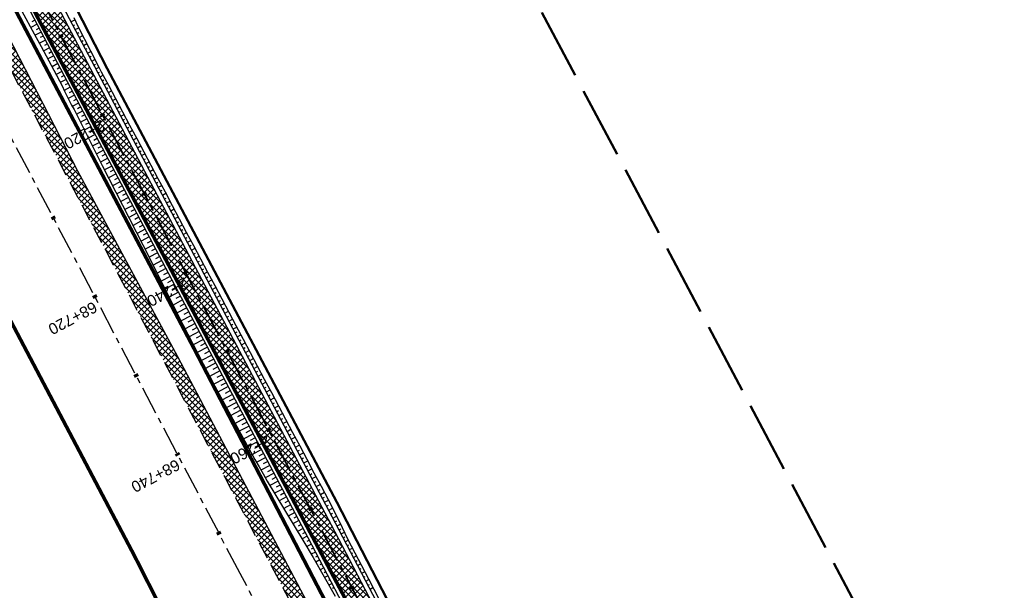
# Model space of a CAD drawing. Header units: metres. Extents: x 7529615 to 7533751, y 5721195 to 5727898.
# Tile 64 of 138: x 7530743 to 7530853, y 5725784 to 5725848. Entities that reach past the tile are written whole.
import ezdxf

# ---------------------------------------------------------------- set-up
doc = ezdxf.new("R2010")
doc.units = ezdxf.units.M
for name, pattern in [('CENTER', [50.8, 31.75, -6.35, 6.35, -6.35]), ('CENTER2', [28.575, 19.05, -3.175, 3.175, -3.175]), ('HIDDEN', [9.525, 6.35, -3.175]), ('L_0_09', [2.5, 2, -0.5])]:
    doc.linetypes.add(name, pattern=pattern)
for name, color, linetype in [('C-DROGI-SYTUACJA-ETYKIETY', 7, 'Continuous'), ('D-hatch-pobocza', 131, 'Continuous'), ('D-pobocza', 60, 'Continuous'), ('D-rowy', 160, 'Continuous'), ('D-skarpa', 2, 'Continuous'), ('D-skarpa-kreskowanie', 2, 'Continuous')]:
    doc.layers.add(name, color=color, linetype=linetype)
for name, color, linetype, lineweight, true_color in [('D-hatch-ciag-pieszo-rowerowy', 7, 'Continuous', 13, 0xff9f80), ('D-linia-podzialowa-ZRID', 7, 'Continuous', 50, 0x40ff00), ('zakres-mdcp', 7, 'L_0_09', 50, 0xff05ff)]:
    doc.layers.add(name, color=color, linetype=linetype, lineweight=lineweight, true_color=true_color)
for name, color, linetype, lineweight in [('D-krawędzie', 3, 'Continuous', 30), ('D-obrzeża', 2, 'Continuous', 30), ('D-oś', 2, 'CENTER', 30), ('D-pas-drogowy', 7, 'HIDDEN', 50)]:
    doc.layers.add(name, color=color, linetype=linetype, lineweight=lineweight)
doc.layers.add('poprzeczki', color=7, linetype='Continuous', true_color=0x0000c7)
doc.styles.get("Standard").update_dxf_attribs({"font": 'arial.ttf'})
pattern_1 = [(45, (0, 0), (-0.33675960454, 0.33675960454), []), (135, (0, 0), (-0.33675960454, -0.33675960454), [])]

# ---------------------------------------------------------------- blocks, each defined once
blk = doc.blocks.new('AeccTickLine')
at = {"color": 0, "linetype": 'ByBlock', "lineweight": -2}
blk.add_line((0, 1), (0, -1), dxfattribs=at)

msp = doc.modelspace()

# ---------------------------------------------------------------- hatches: boundary and pattern name
at = {"layer": 'D-hatch-ciag-pieszo-rowerowy'}
h = msp.add_hatch(dxfattribs=at)
h.set_pattern_fill('ANSI37', color=256, scale=0.15, style=0)
h.set_pattern_definition(pattern_1)
h.paths.add_polyline_path([(7530714.412, 5725910.765), (7530696.206, 5725945.269), (7530692.657, 5725952.013), (7530691.541, 5725951.45), (7530695.1, 5725944.687), (7530713.306, 5725910.181), (7530731.225, 5725876.244), (7530749.941, 5725840.801), (7530759.629, 5725822.461), (7530760.738, 5725823.038), (7530751.046, 5725841.385), (7530732.331, 5725876.827)])
h.paths.add_polyline_path([(7530713.306, 5725910.181), (7530695.1, 5725944.687), (7530691.541, 5725951.45), (7530690.425, 5725950.887), (7530693.994, 5725944.104), (7530712.201, 5725909.598), (7530730.12, 5725875.66), (7530748.836, 5725840.217), (7530758.52, 5725821.884), (7530759.629, 5725822.461), (7530749.941, 5725840.801), (7530731.225, 5725876.244)])
h = msp.add_hatch(dxfattribs=at)
h.set_pattern_fill('ANSI37', color=256, scale=0.15, style=0)
h.set_pattern_definition(pattern_1)
edge = h.paths.add_edge_path()
edge.add_line((7530776.607, 5725790.321), (7530759.629, 5725822.461))
edge.add_line((7530759.629, 5725822.461), (7530758.52, 5725821.884))
edge.add_line((7530758.52, 5725821.884), (7530775.501, 5725789.739))
edge.add_line((7530775.501, 5725789.739), (7530792.729, 5725756.833))
edge.add_line((7530792.729, 5725756.833), (7530803.873, 5725735.729))
edge.add_arc((7530538.588, 5725595.643), 300, 26.89726, 27.8367, ccw=False)
edge.add_line((7530806.134, 5725731.361), (7530814.971, 5725713.941))
edge.add_line((7530814.971, 5725713.941), (7530815.845, 5725714.98))
edge.add_line((7530815.845, 5725714.98), (7530807.239, 5725731.945))
edge.add_arc((7530539.694, 5725596.227), 300, 26.89728, 27.8367)
edge.add_line((7530804.978, 5725736.313), (7530793.835, 5725757.415))
edge.add_line((7530793.835, 5725757.415), (7530776.607, 5725790.321))
edge = h.paths.add_edge_path()
edge.add_line((7530816.037, 5725715.208), (7530816.72, 5725716.019))
edge.add_line((7530816.72, 5725716.019), (7530808.345, 5725732.528))
edge.add_arc((7530540.799, 5725596.81), 300, 26.89731, 27.8367)
edge.add_line((7530806.084, 5725736.896), (7530794.941, 5725757.997))
edge.add_line((7530794.941, 5725757.997), (7530777.714, 5725790.903))
edge.add_line((7530777.714, 5725790.903), (7530760.738, 5725823.038))
edge.add_line((7530760.738, 5725823.038), (7530759.629, 5725822.461))
edge.add_line((7530759.629, 5725822.461), (7530776.607, 5725790.321))
edge.add_line((7530776.607, 5725790.321), (7530793.835, 5725757.415))
edge.add_line((7530793.835, 5725757.415), (7530804.978, 5725736.313))
edge.add_arc((7530539.694, 5725596.227), 300, 26.89728, 27.8367, ccw=False)
edge.add_line((7530807.239, 5725731.945), (7530815.845, 5725714.98))
edge.add_line((7530815.845, 5725714.98), (7530816.037, 5725715.208))
at = {"layer": 'D-hatch-pobocza'}
h = msp.add_hatch(dxfattribs=at)
h.set_pattern_fill('ANSI37', color=256, scale=0.15, style=0)
h.set_pattern_definition(pattern_1)
h.paths.add_polyline_path([(7530720.98, 5725884.44), (7530708.37, 5725908.34), (7530695.8, 5725932.28), (7530687.36, 5725949.02), (7530675.51, 5725970.87), (7530663.29, 5725994.02), (7530649.63, 5726020.19), (7530635.9, 5726046.17), (7530600.685, 5726114.059), (7530599.743, 5726113.515), (7530641.555, 5726032.008), (7530660.961, 5725995.07), (7530689.128, 5725941.54), (7530707.336, 5725907.032), (7530725.256, 5725873.093), (7530743.97, 5725837.654), (7530770.527, 5725787.119), (7530787.864, 5725754.267), (7530809.813, 5725712.702), (7530812.028, 5725712.541), (7530798.84, 5725737.15), (7530787.35, 5725758.8), (7530776.05, 5725780.2), (7530760.43, 5725809.79), (7530749.22, 5725830.63), (7530733.52, 5725861.06)])

# ---------------------------------------------------------------- linework, layer by layer
at = {"layer": 'D-krawędzie', "linetype": 'HIDDEN', "ltscale": 0.3, "flags": 128}
msp.add_lwpolyline([(7530572.01, 5726166.06), (7530620.381, 5726072.761), (7530641.555, 5726032.008), (7530660.961, 5725995.07), (7530689.128, 5725941.54), (7530707.336, 5725907.032), (7530725.256, 5725873.093), (7530743.97, 5725837.654), (7530770.527, 5725787.119), (7530787.864, 5725754.267), (7530809.898, 5725712.542), (7530824.739, 5725684.389), (7530840.856, 5725653.693), (7530860.675, 5725616.154), (7530865.283, 5725607.394), (7530878.05, 5725583.08), (7530918.172, 5725507.178), (7530950.163, 5725446.305), (7530993.419, 5725364.265), (7531022.766, 5725308.719), (7531053.81, 5725249.872), (7531081.166, 5725197.875), (7531103.902, 5725154.541), (7531128.123, 5725108.448), (7531149.3, 5725068.25), (7531167.38, 5725033.767), (7531197.165, 5724976.988), (7531228.151, 5724918.034), (7531253.153, 5724870.491), (7531286.796, 5724806.654), (7531306.74, 5724768.665), (7531335.094, 5724714.652), (7531357.319, 5724672.439), (7531373.645, 5724641.454), (7531392.162, 5724605.999), (7531418.48, 5724555.853), (7531439.727, 5724515.582), (7531468.399, 5724461.077), (7531491.782, 5724416.528), (7531531.99, 5724339.833), (7531557.227, 5724291.659), (7531569.852, 5724267.577), (7531591.376, 5724226.548), (7531610.004, 5724191.103), (7531616.883, 5724177.999), (7531629.985, 5724153.025), (7531641.007, 5724132.022), (7531664.906, 5724087.617), (7531677.644, 5724064.786), (7531683.112, 5724054.988), (7531686.753, 5724048.18), (7531695.448, 5724031.697), (7531703.749, 5724015.917), (7531709.214, 5724005.514), (7531719.389, 5723986.147), (7531726.295, 5723973), (7531732.741, 5723960.736), (7531735.13, 5723956.19)], dxfattribs=at)
at = {"layer": 'D-linia-podzialowa-ZRID', "color": 12, "ltscale": 15, "true_color": 0xc70000}
msp.add_lwpolyline([(7530735.223, 5725875.667), (7530752.504, 5725842.155), (7530778.311, 5725793.501), (7530797.5, 5725756.382), (7530812.519, 5725728.289), (7530820.039, 5725713.16), (7530822.422, 5725710.194), (7530833.155, 5725688.801), (7530849.629, 5725656.159), (7530867.983, 5725621.964), (7530872.63, 5725612.888), (7530880.354, 5725597.595), (7530883.839, 5725593.389), (7530891.782, 5725587.763), (7530895.039, 5725584.281), (7530897.034, 5725580.941), (7530900.952, 5725579.946), (7530904.81, 5725571.977)], dxfattribs=at)
at = {"layer": 'D-obrzeża'}
for points in [[(7530816.72, 5725716.019), (7530808.345, 5725732.528, 0.0040989), (7530806.084, 5725736.896), (7530794.941, 5725757.997), (7530777.714, 5725790.903), (7530751.046, 5725841.385), (7530732.331, 5725876.827), (7530714.412, 5725910.765), (7530696.206, 5725945.269), (7530668.046, 5725998.784), (7530664.91, 5726005.014, 0.0051496), (7530662.075, 5726010.504), (7530653.608, 5726026.493, -0.0051496), (7530650.772, 5726031.983), (7530642.155, 5726049.099), (7530627.426, 5726076.939), (7530607.073, 5726115.582, 0.0171909), (7530603.662, 5726121.551), (7530600.461, 5726126.731, -0.2231736), (7530600.17, 5726129.266), (7530602.624, 5726136.556), (7530601.532, 5726138.658)], [(7530597.423, 5726127.912, 0.123992), (7530598.087, 5726125.817), (7530601.49, 5726120.31, -0.0171909), (7530604.901, 5726114.341), (7530625.206, 5726075.789), (7530639.927, 5726047.965), (7530648.54, 5726030.859, 0.0051496), (7530651.375, 5726025.369), (7530659.842, 5726009.38, -0.0051496), (7530662.677, 5726003.89), (7530665.83, 5725997.628), (7530693.994, 5725944.104), (7530712.201, 5725909.598), (7530730.12, 5725875.66), (7530748.836, 5725840.217), (7530775.501, 5725789.739), (7530792.729, 5725756.833), (7530803.873, 5725735.729, -0.0040991), (7530806.134, 5725731.361), (7530819.007, 5725705.983)]]:
    msp.add_lwpolyline(points, format="xyb", dxfattribs=at)
at = {"layer": 'D-oś', "ltscale": 0.1}
msp.add_lwpolyline([(7530915.075, 5725505.546), (7530874.954, 5725581.449), (7530862.185, 5725605.765), (7530857.579, 5725614.523), (7530837.759, 5725652.063), (7530821.642, 5725682.76), (7530806.803, 5725710.907), (7530784.769, 5725752.633), (7530767.43, 5725785.489), (7530740.873, 5725836.023), (7530722.161, 5725871.458), (7530704.24, 5725905.399), (7530686.032, 5725939.909), (7530657.862, 5725993.442), (7530638.453, 5726030.387), (7530594.845, 5726110.895), (7530594.845, 5726110.895), (7530594.845, 5726110.895), (7530540.21, 5726214.45)], dxfattribs=at)
at = {"layer": 'D-oś', "linetype": 'CENTER2', "lineweight": 35, "ltscale": 0.2}
msp.add_lwpolyline([(7530731.225, 5725876.244), (7530749.941, 5725840.801), (7530776.607, 5725790.321), (7530793.835, 5725757.415), (7530804.978, 5725736.313, -0.004099), (7530807.239, 5725731.945), (7530820.113, 5725706.566), (7530830.27, 5725687.299), (7530846.387, 5725656.605), (7530866.204, 5725619.068), (7530877.76, 5725597.076, 0.1335356), (7530884.909, 5725589.392), (7530887.484, 5725587.792, -0.1336076), (7530894.636, 5725580.102), (7530904.4, 5725561.506, -0.1127731)], format="xyb", dxfattribs=at)
at = {"layer": 'D-pas-drogowy', "ltscale": 0.2, "flags": 128}
msp.add_lwpolyline([(7531633.019, 5724182.834, 0.4, 0.4, 0), (7531617.559, 5724211.608, 0.4, 0.4, 0), (7531566.784, 5724302.736, 0.4, 0.4, 0), (7531538.419, 5724356.47, 0.4, 0.4, 0), (7531526.32, 5724379.39, 0.4, 0.4, 0), (7531516.102, 5724393.607, 0.4, 0.4, 0.0014851), (7531513.78, 5724396.838, 0.4, 0.4, 0), (7531501.87, 5724413.41, 0.4, 0.4, 0), (7531474.926, 5724464.508, 0.4, 0.4, 0), (7531446.2, 5724518.992, 0.4, 0.4, 0), (7531424.962, 5724559.262, 0.4, 0.4, 0), (7531398.444, 5724609.566, 0.4, 0.4, 0), (7531379.647, 5724645.216, 0.4, 0.4, 0), (7531365.23, 5724672.56, 0.4, 0.4, 0), (7531341.306, 5724717.915, 0.4, 0.4, 0), (7531312.9, 5724771.789, 0.4, 0.4, 0), (7531292.591, 5724810.307, 0.4, 0.4, 0), (7531259.392, 5724873.271, 0.4, 0.4, 0), (7531233.74, 5724921.923, 0.4, 0.4, 0), (7531203.073, 5724980.092, 0.4, 0.4, 0), (7531173.471, 5725036.225, 0.4, 0.4, 0), (7531168.27, 5725046.09, 0.4, 0.4, 0), (7531172.29, 5725062.58, 0.4, 0.4, 0), (7531166.31, 5725074.58, 0.4, 0.4, 0), (7531150.32, 5725079.6, 0.4, 0.4, 0), (7531141.5, 5725096.43, 0.4, 0.4, 0), (7531109.312, 5725157.814, 0.4, 0.4, 0), (7531086.641, 5725201.048, 0.4, 0.4, 0), (7531059.198, 5725253.384, 0.4, 0.4, 0), (7531028.207, 5725312.489, 0.4, 0.4, 0), (7530999.105, 5725367.99, 0.4, 0.4, 0), (7530956.248, 5725449.725, 0.4, 0.4, 0), (7530924.398, 5725510.464, 0.4, 0.4, 0), (7530897.51, 5725561.74, 0.4, 0.4, 0), (7530894.46, 5725566.14, 0.4, 0.4, 0), (7530892.16, 5725570.49, 0.4, 0.4, 0), (7530869.363, 5725613.307, 0.4, 0.4, 0), (7530861.694, 5725627.705, 0.4, 0.4, 0), (7530852.74, 5725644.52, 0.4, 0.4, 0), (7530831.51, 5725684.2, 0.4, 0.4, 0), (7530811.13, 5725722.52, 0.4, 0.4, 0), (7530792.348, 5725757.941, 0.4, 0.4, 0), (7530768.03, 5725803.8, 0.4, 0.4, 0), (7530748.769, 5725840.179, 0.4, 0.4, 0), (7530727.7, 5725879.97, 0.4, 0.4, 0), (7530712.098, 5725909.545, 0.4, 0.4, 0), (7530693.644, 5725944.645, 0.4, 0.4, 0), (7530665.702, 5725997.539, 0.4, 0.4, 0), (7530641.76, 5726042.88, 0.4, 0.4, 0), (7530616.5, 5726091.48, 0.4, 0.4, 0), (7530604.628, 5726114.32, 0.4, 0.4, -0.0077628), (7530602.5, 5726118.43, 0.4, 0.4, 0), (7530603.992, 5726123.395, 0.4, 0.4, 0), (7530606.53, 5726131.84, 0.4, 0.4, 0), (7530603.27, 5726136.83, 0.4, 0.4, 0), (7530593.776, 5726151.369, 0.4, 0.4, 0), (7530590.203, 5726156.84, 0.4, 0.4, 0), (7530583.3, 5726167.41, 0.4, 0.4, 0), (7530580.578, 5726170.428, 0.4, 0.4, 0), (7530575.85, 5726175.67, 0.4, 0.4, 0), (7530569.01, 5726186.66, 0.4, 0.4, 0), (7530562.555, 5726199.189, 0.4, 0.4, 0), (7530555.67, 5726211.39, 0.4, 0.4, 0), (7530548.29, 5726224.23, 0.4, 0.4, 0), (7530540.58, 5726237.71, 0.4, 0.4, 0), (7530532.68, 5726252.65, 0.4, 0.4, 0), (7530524.06, 5726269.35, 0.4, 0.4, 0), (7530502.82, 5726309.91, 0.4, 0.4, 0), (7530488.83, 5726336.63, 0.4, 0.4, 0), (7530466.03, 5726380.16, 0.4, 0.4, 0), (7530438.47, 5726432.77, 0.4, 0.4, 0), (7530424.53, 5726459.09, 0.4, 0.4, 0), (7530401.63, 5726502.97, 0.4, 0.4, 0), (7530383.38, 5726538.06, 0.4, 0.4, 0), (7530353.97, 5726593.52, 0.4, 0.4, 0), (7530338.47, 5726622.74, 0.4, 0.4, 0), (7530322.01, 5726653.88, 0.4, 0.4, 0), (7530297.54, 5726700.33, 0.4, 0.4, 0), (7530287.38, 5726719.6, 0.4, 0.4, 0), (7530285.95, 5726722.316, 0.4, 0.4, 0), (7530280.26, 5726733.12, 0.4, 0.4, 0), (7530266.73, 5726758.74, 0.4, 0.4, 0), (7530260.42, 5726770.47, 0.4, 0.4, 0), (7530253.25, 5726783.82, 0.4, 0.4, 0), (7530244.95, 5726799.33, 0.4, 0.4, 0), (7530239.39, 5726808.49, 0.4, 0.4, 0), (7530238.29, 5726807.9, 0.4, 0.4, 0), (7530218.11, 5726850.67, 0.4, 0.4, 0), (7530175.907, 5726928.168, 0.4, 0.4, 0), (7530096.68, 5727076.15, 0.4, 0.4, 0), (7530094.68, 5727079.89, 0.4, 0.4, 0), (7530064.597, 5727135.523, 0.4, 0.4, 0), (7530046.731, 5727168.892, 0.4, 0.4, 0), (7530025.803, 5727208.461, 0.4, 0.4, 0), (7530012.847, 5727232.979, 0.4, 0.4, 0), (7529994.15, 5727268.45, 0.4, 0.4, 0), (7529981.671, 5727291.93, 0.4, 0.4, 0), (7529949.89, 5727351.73, 0.4, 0.4, 0), (7529924.75, 5727399.03, 0.4, 0.4, 0), (7529915.516, 5727417.1, 0.4, 0.4, 0), (7529885.83, 5727475.19, 0.4, 0.4, 0), (7529862.56, 5727519.97, 0.4, 0.4, 0), (7529852.985, 5727538.191, 0.4, 0.4, 0), (7529836.513, 5727569.511, 0.4, 0.4, 0), (7529815.369, 5727609.141, 0.4, 0.4, 0), (7529792.795, 5727651.247, 0.4, 0.4, 0), (7529774.199, 5727685.858, 0.4, 0.4, 0), (7529746.966, 5727736.059, 0.4, 0.4, 0), (7529733.92, 5727757.62, 0.4, 0.4, 0), (7529708.607, 5727806.389, 0.4, 0.4, 0), (7529688.492, 5727796.345, 0.4, 0.4, 0), (7529723.55, 5727729.88, 0.4, 0.4, 0), (7529725.42, 5727730.2, 0.4, 0.4, 0), (7529735.38, 5727711.28, 0.4, 0.4, 0), (7529739.21, 5727707.77, 0.4, 0.4, 0), (7529753.31, 5727681.13, 0.4, 0.4, 0), (7529755.178, 5727682.114, 0.4, 0.4, 0), (7529792.102, 5727611.923, 0.4, 0.4, 0), (7529811.741, 5727574.662, 0.4, 0.4, 0), (7529835.194, 5727530.193, 0.4, 0.4, 0), (7529857.56, 5727487.787, 0.4, 0.4, 0), (7529875.155, 5727454.426, 0.4, 0.4, 0), (7529890.63, 5727425.131, 0.4, 0.4, 0), (7529900.671, 5727406.159, 0.4, 0.4, 0), (7529953.284, 5727306.747, 0.4, 0.4, 0), (7529983.208, 5727250.207, 0.4, 0.4, 0), (7530015.379, 5727189.42, 0.4, 0.4, 0), (7530062.319, 5727099.625, 0.4, 0.4, 0), (7530100.06, 5727027.16, 0.4, 0.4, 0), (7530105.06, 5727018.32, 0.4, 0.4, 0), (7530143.175, 5726945.066, 0.4, 0.4, 0), (7530170.547, 5726892.961, 0.4, 0.4, 0), (7530195.92, 5726850.75, 0.4, 0.4, 0), (7530194.71, 5726849.15, 0.4, 0.4, 0), (7530197.22, 5726845.06, 0.4, 0.4, 0), (7530254.03, 5726738.21, 0.4, 0.4, 0), (7530261.371, 5726724.163, 0.4, 0.4, 0), (7530281.54, 5726685.57, 0.4, 0.4, 0), (7530289.214, 5726671.967, 0.4, 0.4, 0), (7530300.51, 5726651.778, 0.4, 0.4, 0), (7530303.939, 5726645.168, 0.4, 0.4, 0), (7530334.708, 5726583.665, 0.4, 0.4, 0), (7530397.759, 5726458.5, 0.4, 0.4, 0), (7530450.41, 5726357.28, 0.4, 0.4, 0), (7530482.4, 5726303.41, 0.4, 0.4, 0), (7530483.688, 5726301.003, 0.4, 0.4, 0), (7530491.35, 5726283.94, 0.4, 0.4, 0), (7530512.67, 5726243.78, 0.4, 0.4, 0), (7530529.43, 5726209.46, 0.4, 0.4, 0), (7530571.29, 5726130.56, 0.4, 0.4, 0), (7530581.28, 5726107.21, 0.4, 0.4, 0), (7530591.16, 5726088.44, 0.4, 0.4, 0), (7530597.42, 5726080.68, 0.4, 0.4, 0), (7530607.21, 5726063.51, 0.4, 0.4, 0), (7530610.82, 5726061.93, 0.4, 0.4, 0), (7530634.935, 5726016.147, 0.4, 0.4, 0), (7530642.914, 5726001.078, 0.4, 0.4, 0), (7530695.12, 5725902.09, 0.4, 0.4, 0), (7530708.718, 5725876.303, 0.4, 0.4, 0), (7530755.54, 5725787.51, 0.4, 0.4, 0), (7530802.56, 5725694.925, 0.4, 0.4, 0), (7530840.085, 5725624.059, 0.4, 0.4, 0), (7530865.243, 5725577.494, 0.4, 0.4, 0), (7530914.557, 5725484.684, 0.4, 0.4, 0), (7530964.182, 5725390.836, 0.4, 0.4, 0), (7531008.007, 5725307.954, 0.4, 0.4, 0), (7531059.253, 5725211.041, 0.4, 0.4, 0), (7531127.66, 5725081.67, 0.4, 0.4, 0), (7531345.12, 5724669.94, 0.4, 0.4, 0), (7531388.464, 5724586.93, 0.4, 0.4, 0), (7531412.35, 5724541.183, 0.4, 0.4, 0), (7531482.09, 5724407.62, 0.4, 0.4, 0), (7531504.02, 5724366.79, 0.4, 0.4, 0), (7531519.374, 5724337.52, 0.4, 0.4, 0), (7531563.749, 5724252.932, 0.4, 0.4, 0), (7531602.175, 5724179.681, 0.4, 0.4, 0), (7531619.177, 5724147.204, 0.4, 0.4, 0), (7531625.038, 5724135.635, 0.4, 0.4, 0), (7531656.796, 5724073.316, 0.4, 0.4, 0), (7531675.12, 5724037.36, 0.4, 0.4, 0), (7531682.71, 5724022.92, 0.4, 0.4, 0), (7531705.565, 5723979.811, 0.4, 0.4, 0), (7531736.606, 5723921.262, 0.4, 0.4, 0), (7531750.46, 5723895.13, 0.4, 0.4, 0), (7531740.77, 5723886.56, 0.4, 0.4, 0), (7531732.86, 5723885, 0.4, 0.4, 0), (7531722.18, 5723887.77, 0.4, 0.4, 0), (7531729.87, 5723862.17, 0.4, 0.4, 0), (7531742.92, 5723861.93, 0.4, 0.4, 0), (7531763.71, 5723859.52, 0.4, 0.4, 0), (7531768.42, 5723854.12, 0.4, 0.4, 0), (7531787.42, 5723817.97, 0.4, 0.4, 0), (7531795.57, 5723809.82, 0.4, 0.4, 0), (7531816.347, 5723819.85, 0.4, 0.4, 0), (7531816.347, 5723819.85, 0.4, 0.4, 0), (7531805.06, 5723843.23, 0.4, 0.4, 0), (7531803.61, 5723886.23, 0.4, 0.4, 0), (7531803.61, 5723886.23, 0.4, 0.4, 0), (7531780.08, 5723929.25, 0.4, 0.4, 0), (7531758.69, 5723936.76, 0.4, 0.4, 0), (7531749.359, 5723946.412, 0.4, 0.4, 0), (7531742.71, 5723953.29, 0.4, 0.4, 0), (7531735.177, 5723967.878, 0.4, 0.4, 0), (7531722.37, 5723992.68, 0.4, 0.4, 0), (7531705.042, 5724030.886, 0.4, 0.4, 0), (7531699.47, 5724043.17, 0.4, 0.4, 0), (7531692.69, 5724058.11, 0.4, 0.4, 0), (7531679.672, 5724084.017, 0.4, 0.4, 0), (7531674.55, 5724094.21, 0.4, 0.4, 0), (7531666.633, 5724114.003, 0.4, 0.4, 0), (7531649, 5724153.82, 0.4, 0.4, 0), (7531641.49, 5724149.34, 0.4, 0.4, 0), (7531626.04, 5724179.34, 0.4, 0.4, 0), (7531633.03, 5724182.84, 0, 0, 0)], format="xyseb", dxfattribs=at)
at = {"layer": 'D-pobocza'}
for points in [[(7530817.069, 5725716.434), (7530808.787, 5725732.762, 0.0040989), (7530806.526, 5725737.13), (7530795.384, 5725758.23), (7530778.156, 5725791.136), (7530751.489, 5725841.618), (7530732.773, 5725877.061), (7530714.854, 5725910.998), (7530696.648, 5725945.502), (7530668.49, 5725999.015), (7530665.357, 5726005.239, 0.0051496), (7530662.521, 5726010.729), (7530654.054, 5726026.718, -0.0051496), (7530651.219, 5726032.208), (7530642.601, 5726049.326), (7530627.87, 5726077.169), (7530607.515, 5726115.815, 0.0171909), (7530604.087, 5726121.814), (7530600.886, 5726126.994, -0.0952056), (7530600.551, 5726127.876)], [(7530602.007, 5726118.49, -0.012618), (7530604.459, 5726114.108), (7530624.762, 5726075.559), (7530639.482, 5726047.738), (7530648.093, 5726030.634, 0.0051496), (7530650.928, 5726025.144), (7530659.395, 5726009.155, -0.0051496), (7530662.231, 5726003.665), (7530665.386, 5725997.397), (7530693.552, 5725943.871), (7530711.758, 5725909.365), (7530729.678, 5725875.427), (7530748.394, 5725839.984), (7530775.058, 5725789.507), (7530792.286, 5725756.601), (7530803.431, 5725735.496, -0.0040992), (7530805.692, 5725731.127), (7530814.621, 5725713.526)]]:
    msp.add_lwpolyline(points, format="xyb", dxfattribs=at)
msp.add_lwpolyline([(7530798.84, 5725737.15), (7530787.35, 5725758.8), (7530776.05, 5725780.2), (7530760.43, 5725809.79), (7530749.22, 5725830.63), (7530733.52, 5725861.06), (7530720.98, 5725884.44), (7530708.37, 5725908.34), (7530695.8, 5725932.28), (7530687.36, 5725949.02), (7530675.51, 5725970.87), (7530663.29, 5725994.02), (7530649.63, 5726020.19), (7530635.9, 5726046.17), (7530600.685, 5726114.059), (7530599.743, 5726113.515)], dxfattribs=at)
at = {"layer": 'D-rowy', "linetype": 'HIDDEN', "ltscale": 0.1, "const_width": 0.4, "flags": 128}
for points in [[(7530741.879, 5725849.304), (7530762.299, 5725810.645)], [(7530812.482, 5725715.105), (7530791.995, 5725753.555), (7530762.299, 5725810.645)]]:
    msp.add_lwpolyline(points, dxfattribs=at)
at = {"layer": 'D-skarpa', "linetype": 'Continuous'}
for points in [[(7530748.739, 5725847.871), (7530749.258, 5725846.824), (7530750.624, 5725844.131), (7530751.54, 5725842.375), (7530751.841, 5725841.804, 0.0002369), (7530777.323, 5725793.793), (7530778.557, 5725791.351), (7530779.54, 5725789.3), (7530781.845, 5725784.863), (7530784.814, 5725779.157)], [(7530742.689, 5725849.01), (7530744.539, 5725845.653), (7530745.1, 5725844.628), (7530746.519, 5725841.963), (7530747.425, 5725840.202), (7530747.717, 5725839.626, -0.0012215), (7530751.932, 5725831.273), (7530754.234, 5725826.834), (7530756.51, 5725822.382), (7530758.748, 5725817.909), (7530760.988, 5725813.437), (7530763.285, 5725808.996, 0.0063401), (7530770.474, 5725795.83), (7530774.495, 5725789.205), (7530775.651, 5725787.264), (7530778.123, 5725782.914)]]:
    msp.add_lwpolyline(points, format="xyb", dxfattribs=at)
at = {"layer": 'D-skarpa-kreskowanie', "linetype": 'Continuous'}
for p, q in [((7530744.388, 5725847.568, 107.229), (7530744.038, 5725847.383, 106.965)), ((7530748.43, 5725847.411, 107.332), (7530748.856, 5725847.636, 107.01)), ((7530744.622, 5725847.126, 107.222), (7530743.929, 5725846.76, 106.7)), ((7530745.089, 5725846.242, 107.209), (7530744.412, 5725845.884, 106.698)), ((7530744.855, 5725846.684, 107.216), (7530744.513, 5725846.503, 106.957)), ((7530748.663, 5725846.969, 107.326), (7530748.871, 5725847.078, 107.169)), ((7530748.897, 5725846.526, 107.32), (7530749.301, 5725846.74, 107.016)), ((7530749.13, 5725846.084, 107.318), (7530749.329, 5725846.189, 107.168)), ((7530745.556, 5725845.358, 107.196), (7530744.893, 5725845.007, 106.696)), ((7530745.322, 5725845.8, 107.202), (7530744.987, 5725845.623, 106.95)), ((7530749.364, 5725845.642, 107.315), (7530749.753, 5725845.848, 107.021)), ((7530749.597, 5725845.2, 107.313), (7530749.788, 5725845.301, 107.169)), ((7530746.023, 5725844.473, 107.188), (7530745.367, 5725844.127, 106.693)), ((7530745.789, 5725844.916, 107.19), (7530745.461, 5725844.742, 106.943)), ((7530746.256, 5725844.031, 107.185), (7530745.929, 5725843.858, 106.939)), ((7530749.831, 5725844.758, 107.31), (7530750.206, 5725844.956, 107.027)), ((7530750.064, 5725844.316, 107.308), (7530750.248, 5725844.413, 107.169)), ((7530750.298, 5725843.874, 107.306), (7530750.659, 5725844.064, 107.033)), ((7530746.49, 5725843.589, 107.183), (7530745.837, 5725843.244, 106.691)), ((7530746.723, 5725843.147, 107.18), (7530746.397, 5725842.975, 106.935)), ((7530750.531, 5725843.431, 107.308), (7530750.711, 5725843.526, 107.172)), ((7530750.764, 5725842.989, 107.309), (7530751.121, 5725843.178, 107.04)), ((7530746.957, 5725842.705, 107.178), (7530746.307, 5725842.361, 106.688)), ((7530747.424, 5725841.821, 107.177), (7530746.77, 5725841.475, 106.684)), ((7530747.19, 5725842.263, 107.176), (7530746.865, 5725842.091, 106.931)), ((7530750.998, 5725842.547, 107.311), (7530751.175, 5725842.641, 107.177)), ((7530751.231, 5725842.105, 107.313), (7530751.584, 5725842.291, 107.047)), ((7530751.465, 5725841.663, 107.317), (7530751.641, 5725841.756, 107.184)), ((7530747.891, 5725840.936, 107.181), (7530747.227, 5725840.586, 106.681)), ((7530747.657, 5725841.378, 107.179), (7530747.328, 5725841.205, 106.931)), ((7530751.698, 5725841.221, 107.322), (7530752.053, 5725841.408, 107.055)), ((7530751.932, 5725840.779, 107.327), (7530752.11, 5725840.873, 107.193)), ((7530748.358, 5725840.052, 107.187), (7530747.682, 5725839.695, 106.677)), ((7530748.124, 5725840.494, 107.183), (7530747.79, 5725840.318, 106.931)), ((7530748.591, 5725839.61, 107.191), (7530748.248, 5725839.429, 106.933)), ((7530752.166, 5725840.337, 107.333), (7530752.523, 5725840.525, 107.063)), ((7530752.399, 5725839.894, 107.339), (7530752.579, 5725839.989, 107.203)), ((7530752.633, 5725839.452, 107.345), (7530752.994, 5725839.643, 107.072)), ((7530748.825, 5725839.168, 107.197), (7530748.13, 5725838.801, 106.673)), ((7530749.058, 5725838.726, 107.202), (7530748.705, 5725838.539, 106.936)), ((7530752.866, 5725839.01, 107.35), (7530753.048, 5725839.106, 107.213)), ((7530753.1, 5725838.568, 107.356), (7530753.465, 5725838.761, 107.081)), ((7530749.292, 5725838.284, 107.208), (7530748.575, 5725837.905, 106.668)), ((7530749.759, 5725837.399, 107.22), (7530749.021, 5725837.01, 106.664)), ((7530749.525, 5725837.841, 107.214), (7530749.162, 5725837.649, 106.94)), ((7530753.333, 5725838.126, 107.362), (7530753.517, 5725838.223, 107.224)), ((7530753.567, 5725837.684, 107.368), (7530753.935, 5725837.879, 107.09)), ((7530753.8, 5725837.242, 107.374), (7530753.985, 5725837.339, 107.235)), ((7530750.226, 5725836.515, 107.232), (7530749.467, 5725836.114, 106.659)), ((7530749.992, 5725836.957, 107.226), (7530749.618, 5725836.76, 106.944)), ((7530754.034, 5725836.8, 107.38), (7530754.404, 5725836.995, 107.101)), ((7530754.267, 5725836.358, 107.386), (7530754.453, 5725836.456, 107.246)), ((7530750.693, 5725835.631, 107.244), (7530749.917, 5725835.221, 106.659)), ((7530750.459, 5725836.073, 107.238), (7530750.075, 5725835.87, 106.948)), ((7530750.927, 5725835.189, 107.249), (7530750.536, 5725834.982, 106.955)), ((7530754.501, 5725835.915, 107.391), (7530754.873, 5725836.112, 107.111)), ((7530754.735, 5725835.473, 107.397), (7530754.921, 5725835.572, 107.257)), ((7530754.968, 5725835.031, 107.403), (7530755.341, 5725835.228, 107.122)), ((7530751.16, 5725834.747, 107.255), (7530750.372, 5725834.33, 106.661)), ((7530751.394, 5725834.305, 107.261), (7530750.996, 5725834.095, 106.962)), ((7530755.202, 5725834.589, 107.409), (7530755.389, 5725834.688, 107.268)), ((7530755.435, 5725834.147, 107.415), (7530755.81, 5725834.345, 107.132)), ((7530751.627, 5725833.862, 107.267), (7530750.827, 5725833.44, 106.663)), ((7530752.094, 5725832.978, 107.279), (7530751.281, 5725832.549, 106.666)), ((7530751.861, 5725833.42, 107.273), (7530751.457, 5725833.207, 106.969)), ((7530755.669, 5725833.705, 107.421), (7530755.856, 5725833.804, 107.279)), ((7530755.902, 5725833.263, 107.427), (7530756.279, 5725833.462, 107.143)), ((7530756.136, 5725832.821, 107.432), (7530756.324, 5725832.92, 107.29)), ((7530752.561, 5725832.094, 107.29), (7530751.736, 5725831.658, 106.668)), ((7530752.328, 5725832.536, 107.285), (7530751.918, 5725832.32, 106.976)), ((7530756.369, 5725832.379, 107.438), (7530756.747, 5725832.578, 107.153)), ((7530756.603, 5725831.937, 107.444), (7530756.792, 5725832.037, 107.301)), ((7530753.028, 5725831.21, 107.302), (7530752.194, 5725830.769, 106.673)), ((7530752.795, 5725831.652, 107.296), (7530752.379, 5725831.432, 106.983)), ((7530753.262, 5725830.768, 107.308), (7530752.843, 5725830.546, 106.992)), ((7530756.836, 5725831.494, 107.45), (7530757.216, 5725831.695, 107.164)), ((7530757.07, 5725831.052, 107.456), (7530757.26, 5725831.153, 107.313)), ((7530757.303, 5725830.61, 107.462), (7530757.684, 5725830.811, 107.174)), ((7530753.495, 5725830.326, 107.314), (7530752.654, 5725829.881, 106.679)), ((7530753.729, 5725829.884, 107.32), (7530753.307, 5725829.66, 107.001)), ((7530757.537, 5725830.168, 107.468), (7530757.728, 5725830.269, 107.324)), ((7530757.771, 5725829.726, 107.473), (7530758.153, 5725829.928, 107.185)), ((7530753.963, 5725829.441, 107.326), (7530753.114, 5725828.993, 106.686)), ((7530754.43, 5725828.557, 107.337), (7530753.575, 5725828.106, 106.693)), ((7530754.196, 5725828.999, 107.331), (7530753.77, 5725828.774, 107.01)), ((7530758.004, 5725829.284, 107.479), (7530758.196, 5725829.385, 107.335)), ((7530758.238, 5725828.842, 107.485), (7530758.622, 5725829.045, 107.196)), ((7530758.471, 5725828.4, 107.491), (7530758.664, 5725828.501, 107.346)), ((7530754.897, 5725827.673, 107.349), (7530754.035, 5725827.218, 106.699)), ((7530754.663, 5725828.115, 107.343), (7530754.234, 5725827.888, 107.02)), ((7530758.705, 5725827.958, 107.497), (7530759.09, 5725828.161, 107.206)), ((7530758.938, 5725827.515, 107.503), (7530759.132, 5725827.618, 107.357)), ((7530755.364, 5725826.789, 107.361), (7530754.493, 5725826.329, 106.704)), ((7530755.13, 5725827.231, 107.355), (7530754.698, 5725827.002, 107.029)), ((7530755.597, 5725826.347, 107.367), (7530755.159, 5725826.115, 107.036)), ((7530759.172, 5725827.073, 107.509), (7530759.559, 5725827.278, 107.217)), ((7530759.405, 5725826.631, 107.514), (7530759.599, 5725826.734, 107.368)), ((7530759.639, 5725826.189, 107.52), (7530760.028, 5725826.395, 107.227)), ((7530755.831, 5725825.905, 107.372), (7530754.948, 5725825.438, 106.707)), ((7530756.064, 5725825.462, 107.378), (7530755.62, 5725825.228, 107.043)), ((7530759.872, 5725825.747, 107.526), (7530760.067, 5725825.85, 107.379)), ((7530760.106, 5725825.305, 107.532), (7530760.496, 5725825.511, 107.238)), ((7530756.298, 5725825.02, 107.384), (7530755.403, 5725824.548, 106.709)), ((7530756.765, 5725824.136, 107.396), (7530755.858, 5725823.657, 106.712)), ((7530756.532, 5725824.578, 107.39), (7530756.081, 5725824.34, 107.05)), ((7530760.34, 5725824.863, 107.538), (7530760.535, 5725824.966, 107.391)), ((7530760.573, 5725824.421, 107.544), (7530760.965, 5725824.628, 107.248)), ((7530760.807, 5725823.979, 107.55), (7530761.003, 5725824.082, 107.402)), ((7530757.232, 5725823.252, 107.408), (7530756.314, 5725822.767, 106.715)), ((7530756.999, 5725823.694, 107.402), (7530756.542, 5725823.453, 107.058)), ((7530761.04, 5725823.537, 107.556), (7530761.434, 5725823.744, 107.259)), ((7530761.274, 5725823.094, 107.561), (7530761.471, 5725823.199, 107.413)), ((7530757.699, 5725822.368, 107.419), (7530756.764, 5725821.874, 106.715)), ((7530757.466, 5725822.81, 107.413), (7530757.003, 5725822.566, 107.065)), ((7530757.933, 5725821.926, 107.425), (7530757.461, 5725821.676, 107.069)), ((7530761.507, 5725822.652, 107.567), (7530761.902, 5725822.861, 107.269)), ((7530761.741, 5725822.21, 107.573), (7530761.939, 5725822.315, 107.424)), ((7530761.974, 5725821.768, 107.579), (7530762.371, 5725821.978, 107.28)), ((7530758.166, 5725821.484, 107.431), (7530757.212, 5725820.979, 106.711)), ((7530758.4, 5725821.041, 107.437), (7530757.918, 5725820.787, 107.073)), ((7530762.208, 5725821.326, 107.585), (7530762.407, 5725821.431, 107.435)), ((7530762.441, 5725820.884, 107.591), (7530762.839, 5725821.094, 107.291)), ((7530758.633, 5725820.599, 107.443), (7530757.659, 5725820.085, 106.708)), ((7530759.101, 5725819.715, 107.455), (7530758.107, 5725819.19, 106.705)), ((7530758.867, 5725820.157, 107.449), (7530758.375, 5725819.897, 107.078)), ((7530762.675, 5725820.442, 107.597), (7530762.874, 5725820.547, 107.446)), ((7530762.909, 5725820, 107.602), (7530763.308, 5725820.211, 107.301)), ((7530763.142, 5725819.558, 107.608), (7530763.342, 5725819.663, 107.457)), ((7530759.568, 5725818.831, 107.466), (7530758.554, 5725818.296, 106.702)), ((7530759.334, 5725819.273, 107.46), (7530758.832, 5725819.008, 107.082)), ((7530763.376, 5725819.115, 107.614), (7530763.777, 5725819.327, 107.312)), ((7530763.609, 5725818.673, 107.62), (7530763.81, 5725818.78, 107.468)), ((7530760.035, 5725817.947, 107.478), (7530759.002, 5725817.401, 106.699)), ((7530759.801, 5725818.389, 107.472), (7530759.29, 5725818.119, 107.086)), ((7530760.268, 5725817.505, 107.484), (7530759.747, 5725817.229, 107.091)), ((7530763.843, 5725818.231, 107.626), (7530764.245, 5725818.444, 107.322)), ((7530764.076, 5725817.789, 107.632), (7530764.278, 5725817.896, 107.48)), ((7530764.31, 5725817.347, 107.638), (7530764.714, 5725817.561, 107.333)), ((7530760.502, 5725817.062, 107.49), (7530759.45, 5725816.507, 106.697)), ((7530760.735, 5725816.62, 107.496), (7530760.205, 5725816.34, 107.095)), ((7530764.543, 5725816.905, 107.643), (7530764.746, 5725817.012, 107.491)), ((7530764.777, 5725816.463, 107.649), (7530765.183, 5725816.677, 107.343)), ((7530760.969, 5725816.178, 107.501), (7530759.898, 5725815.613, 106.694)), ((7530761.436, 5725815.294, 107.513), (7530760.346, 5725814.718, 106.691)), ((7530761.202, 5725815.736, 107.507), (7530760.662, 5725815.451, 107.1)), ((7530765.01, 5725816.021, 107.655), (7530765.214, 5725816.128, 107.502)), ((7530765.244, 5725815.579, 107.661), (7530765.651, 5725815.794, 107.354)), ((7530765.478, 5725815.137, 107.667), (7530765.682, 5725815.244, 107.513)), ((7530761.903, 5725814.41, 107.525), (7530760.794, 5725813.824, 106.689)), ((7530761.67, 5725814.852, 107.519), (7530761.12, 5725814.562, 107.104)), ((7530765.711, 5725814.694, 107.673), (7530766.12, 5725814.91, 107.364)), ((7530765.945, 5725814.252, 107.679), (7530766.149, 5725814.361, 107.524)), ((7530762.37, 5725813.526, 107.537), (7530761.249, 5725812.933, 106.691)), ((7530762.137, 5725813.968, 107.531), (7530761.578, 5725813.672, 107.109)), ((7530762.604, 5725813.084, 107.542), (7530762.041, 5725812.786, 107.118)), ((7530766.178, 5725813.81, 107.684), (7530766.589, 5725814.027, 107.375)), ((7530766.412, 5725813.368, 107.69), (7530766.617, 5725813.477, 107.535)), ((7530766.645, 5725812.926, 107.696), (7530767.057, 5725813.144, 107.386)), ((7530762.837, 5725812.641, 107.548), (7530761.708, 5725812.045, 106.697)), ((7530763.071, 5725812.199, 107.554), (7530762.504, 5725811.9, 107.127)), ((7530766.879, 5725812.484, 107.702), (7530767.085, 5725812.593, 107.546)), ((7530767.112, 5725812.042, 107.708), (7530767.526, 5725812.26, 107.396)), ((7530763.304, 5725811.757, 107.56), (7530762.168, 5725811.157, 106.703)), ((7530763.771, 5725810.873, 107.572), (7530762.627, 5725810.269, 106.709)), ((7530763.538, 5725811.315, 107.566), (7530762.968, 5725811.014, 107.136)), ((7530767.346, 5725811.6, 107.714), (7530767.553, 5725811.709, 107.558)), ((7530767.579, 5725811.158, 107.72), (7530767.994, 5725811.377, 107.407)), ((7530767.813, 5725810.715, 107.726), (7530768.021, 5725810.825, 107.569)), ((7530764.239, 5725809.989, 107.583), (7530763.087, 5725809.38, 106.715)), ((7530764.005, 5725810.431, 107.578), (7530763.431, 5725810.128, 107.145)), ((7530768.047, 5725810.273, 107.731), (7530768.463, 5725810.493, 107.417)), ((7530768.28, 5725809.831, 107.737), (7530768.489, 5725809.942, 107.58)), ((7530764.706, 5725809.105, 107.595), (7530763.547, 5725808.492, 106.721)), ((7530764.472, 5725809.547, 107.589), (7530763.894, 5725809.241, 107.154)), ((7530764.939, 5725808.662, 107.601), (7530764.358, 5725808.356, 107.163)), ((7530768.514, 5725809.389, 107.743), (7530768.932, 5725809.61, 107.428)), ((7530768.747, 5725808.947, 107.749), (7530768.957, 5725809.058, 107.591)), ((7530768.981, 5725808.505, 107.755), (7530769.4, 5725808.727, 107.438)), ((7530765.173, 5725808.22, 107.607), (7530764.007, 5725807.605, 106.728)), ((7530765.406, 5725807.778, 107.613), (7530764.822, 5725807.47, 107.172)), ((7530769.214, 5725808.063, 107.761), (7530769.424, 5725808.174, 107.602)), ((7530769.448, 5725807.621, 107.767), (7530769.869, 5725807.843, 107.449)), ((7530765.64, 5725807.336, 107.619), (7530764.468, 5725806.717, 106.735)), ((7530766.107, 5725806.452, 107.63), (7530764.929, 5725805.83, 106.742)), ((7530765.873, 5725806.894, 107.625), (7530765.286, 5725806.584, 107.182)), ((7530769.681, 5725807.179, 107.772), (7530769.892, 5725807.29, 107.613)), ((7530769.915, 5725806.737, 107.778), (7530770.338, 5725806.96, 107.459)), ((7530770.148, 5725806.294, 107.784), (7530770.36, 5725806.406, 107.624)), ((7530766.574, 5725805.568, 107.642), (7530765.389, 5725804.942, 106.749)), ((7530766.34, 5725806.01, 107.636), (7530765.75, 5725805.698, 107.191)), ((7530770.382, 5725805.852, 107.79), (7530770.806, 5725806.076, 107.47)), ((7530770.616, 5725805.41, 107.796), (7530770.828, 5725805.523, 107.636)), ((7530767.041, 5725804.684, 107.654), (7530765.856, 5725804.058, 106.761)), ((7530766.808, 5725805.126, 107.648), (7530766.214, 5725804.812, 107.2)), ((7530767.275, 5725804.241, 107.66), (7530766.683, 5725803.929, 107.214)), ((7530770.849, 5725804.968, 107.802), (7530771.275, 5725805.193, 107.481)), ((7530771.083, 5725804.526, 107.808), (7530771.296, 5725804.639, 107.647)), ((7530771.316, 5725804.084, 107.813), (7530771.744, 5725804.31, 107.491)), ((7530767.508, 5725803.799, 107.666), (7530766.328, 5725803.176, 106.776)), ((7530767.742, 5725803.357, 107.671), (7530767.153, 5725803.046, 107.227)), ((7530771.55, 5725803.642, 107.819), (7530771.764, 5725803.755, 107.658)), ((7530771.783, 5725803.2, 107.825), (7530772.212, 5725803.426, 107.502)), ((7530767.975, 5725802.915, 107.677), (7530766.8, 5725802.294, 106.791)), ((7530768.442, 5725802.031, 107.689), (7530767.272, 5725801.413, 106.807)), ((7530768.209, 5725802.473, 107.683), (7530767.622, 5725802.163, 107.241)), ((7530772.017, 5725802.758, 107.831), (7530772.232, 5725802.871, 107.669)), ((7530772.25, 5725802.315, 107.837), (7530772.681, 5725802.543, 107.512)), ((7530772.484, 5725801.873, 107.843), (7530772.7, 5725801.987, 107.68)), ((7530768.909, 5725801.147, 107.701), (7530767.744, 5725800.531, 106.822)), ((7530768.676, 5725801.589, 107.695), (7530768.092, 5725801.28, 107.255)), ((7530772.717, 5725801.431, 107.849), (7530773.15, 5725801.66, 107.523)), ((7530772.951, 5725800.989, 107.854), (7530773.167, 5725801.104, 107.691)), ((7530769.376, 5725800.262, 107.712), (7530768.235, 5725799.659, 106.851)), ((7530769.143, 5725800.705, 107.707), (7530768.562, 5725800.398, 107.269)), ((7530769.61, 5725799.82, 107.718), (7530769.049, 5725799.524, 107.295)), ((7530773.184, 5725800.547, 107.86), (7530773.618, 5725800.776, 107.533)), ((7530773.418, 5725800.105, 107.866), (7530773.635, 5725800.22, 107.702)), ((7530773.652, 5725799.663, 107.872), (7530774.087, 5725799.893, 107.544)), ((7530769.844, 5725799.378, 107.724), (7530768.74, 5725798.795, 106.892)), ((7530770.077, 5725798.936, 107.73), (7530769.535, 5725798.65, 107.321)), ((7530773.885, 5725799.221, 107.878), (7530774.103, 5725799.336, 107.714)), ((7530774.119, 5725798.779, 107.884), (7530774.555, 5725799.009, 107.554)), ((7530770.311, 5725798.494, 107.736), (7530769.245, 5725797.931, 106.932)), ((7530770.778, 5725797.61, 107.748), (7530769.75, 5725797.067, 106.973)), ((7530770.544, 5725798.052, 107.742), (7530770.021, 5725797.776, 107.347)), ((7530774.352, 5725798.337, 107.89), (7530774.571, 5725798.452, 107.725)), ((7530774.586, 5725797.894, 107.896), (7530775.024, 5725798.126, 107.565)), ((7530774.819, 5725797.452, 107.901), (7530775.039, 5725797.568, 107.736)), ((7530771.245, 5725796.726, 107.759), (7530770.256, 5725796.203, 107.014)), ((7530771.011, 5725797.168, 107.753), (7530770.507, 5725796.901, 107.373)), ((7530775.053, 5725797.01, 107.907), (7530775.493, 5725797.243, 107.576)), ((7530775.286, 5725796.568, 107.913), (7530775.507, 5725796.684, 107.747)), ((7530771.712, 5725795.841, 107.771), (7530770.769, 5725795.343, 107.06)), ((7530771.478, 5725796.284, 107.765), (7530770.994, 5725796.028, 107.4)), ((7530771.945, 5725795.399, 107.777), (7530771.487, 5725795.157, 107.431)), ((7530775.52, 5725796.126, 107.919), (7530775.961, 5725796.359, 107.586)), ((7530775.753, 5725795.684, 107.925), (7530775.975, 5725795.801, 107.758)), ((7530775.987, 5725795.242, 107.931), (7530776.43, 5725795.476, 107.597)), ((7530772.179, 5725794.957, 107.783), (7530771.289, 5725794.487, 107.112)), ((7530772.413, 5725794.515, 107.789), (7530771.981, 5725794.287, 107.463)), ((7530776.221, 5725794.8, 107.937), (7530776.442, 5725794.917, 107.769)), ((7530776.454, 5725794.358, 107.942), (7530776.899, 5725794.592, 107.607)), ((7530772.646, 5725794.073, 107.794), (7530771.809, 5725793.631, 107.163)), ((7530773.113, 5725793.189, 107.806), (7530772.329, 5725792.774, 107.215)), ((7530772.88, 5725793.631, 107.8), (7530772.474, 5725793.417, 107.495)), ((7530776.688, 5725793.915, 107.948), (7530776.91, 5725794.033, 107.78)), ((7530776.921, 5725793.473, 107.954), (7530777.366, 5725793.708, 107.619)), ((7530777.155, 5725793.031, 107.96), (7530777.373, 5725793.147, 107.795)), ((7530773.58, 5725792.305, 107.818), (7530772.849, 5725791.918, 107.266)), ((7530773.347, 5725792.747, 107.812), (7530772.968, 5725792.546, 107.526)), ((7530777.388, 5725792.589, 107.966), (7530777.817, 5725792.816, 107.643)), ((7530777.622, 5725792.147, 107.972), (7530777.832, 5725792.258, 107.813)), ((7530774.047, 5725791.42, 107.83), (7530773.368, 5725791.062, 107.318)), ((7530773.814, 5725791.862, 107.824), (7530773.461, 5725791.676, 107.558)), ((7530774.281, 5725790.978, 107.836), (7530773.955, 5725790.806, 107.589)), ((7530777.855, 5725791.705, 107.978), (7530778.268, 5725791.923, 107.666)), ((7530778.089, 5725791.263, 107.983), (7530778.291, 5725791.37, 107.831)), ((7530778.321, 5725790.82, 107.989), (7530778.714, 5725791.025, 107.694)), ((7530774.514, 5725790.536, 107.841), (7530773.888, 5725790.205, 107.369)), ((7530774.748, 5725790.094, 107.847), (7530774.448, 5725789.936, 107.621)), ((7530778.553, 5725790.377, 107.995), (7530778.741, 5725790.476, 107.853)), ((7530778.785, 5725789.934, 108.001), (7530779.146, 5725790.123, 107.729)), ((7530774.982, 5725789.652, 107.853), (7530774.408, 5725789.349, 107.421)), ((7530775.446, 5725788.766, 107.865), (7530774.92, 5725788.491, 107.469)), ((7530775.214, 5725789.209, 107.859), (7530774.939, 5725789.065, 107.652)), ((7530779.017, 5725789.491, 108.007), (7530779.19, 5725789.582, 107.877)), ((7530779.249, 5725789.048, 108.013), (7530779.581, 5725789.222, 107.763)), ((7530779.481, 5725788.605, 108.019), (7530779.646, 5725788.692, 107.894)), ((7530775.678, 5725788.323, 107.871), (7530775.427, 5725788.192, 107.682)), ((7530775.91, 5725787.88, 107.877), (7530775.433, 5725787.631, 107.518)), ((7530779.713, 5725788.162, 108.024), (7530780.042, 5725788.335, 107.777)), ((7530779.945, 5725787.719, 108.03), (7530780.108, 5725787.805, 107.907)), ((7530776.142, 5725787.437, 107.882), (7530775.915, 5725787.318, 107.712)), ((7530776.374, 5725786.994, 107.888), (7530775.935, 5725786.765, 107.558)), ((7530776.605, 5725786.551, 107.894), (7530776.394, 5725786.441, 107.735)), ((7530780.177, 5725787.276, 108.036), (7530780.503, 5725787.447, 107.791)), ((7530780.409, 5725786.833, 108.042), (7530780.571, 5725786.918, 107.92)), ((7530780.64, 5725786.39, 108.048), (7530780.963, 5725786.56, 107.805)), ((7530776.837, 5725786.109, 107.9), (7530776.429, 5725785.895, 107.593)), ((7530777.069, 5725785.666, 107.906), (7530776.873, 5725785.563, 107.758)), ((7530780.872, 5725785.948, 108.054), (7530781.033, 5725786.032, 107.933)), ((7530781.104, 5725785.505, 108.06), (7530781.424, 5725785.672, 107.819)), ((7530777.301, 5725785.223, 107.912), (7530776.923, 5725785.025, 107.627)), ((7530777.533, 5725784.78, 107.918), (7530777.352, 5725784.685, 107.781)), ((7530777.765, 5725784.337, 107.924), (7530777.418, 5725784.155, 107.662)), ((7530781.336, 5725785.062, 108.065), (7530781.495, 5725785.145, 107.946)), ((7530781.568, 5725784.619, 108.071), (7530781.885, 5725784.785, 107.833)), ((7530781.8, 5725784.176, 108.077), (7530781.958, 5725784.258, 107.958)), ((7530777.997, 5725783.894, 107.929), (7530777.831, 5725783.807, 107.804)), ((7530782.032, 5725783.733, 108.083), (7530782.347, 5725783.898, 107.846))]:
    msp.add_line(p, q, dxfattribs=at)
at = {"layer": 'zakres-mdcp', "color": 202, "lineweight": 50, "ltscale": 4, "flags": 128}
msp.add_lwpolyline([(7531758.716, 5723850.032), (7531728.332, 5723851.794), (7531693.814, 5723894.136), (7531508.569, 5724248.602), (7531193.64, 5724847.394), (7530844.997, 5725516.068), (7530405.871, 5726335.327), (7530096.993, 5726929.301), (7529784.459, 5727520.373), (7529614.644, 5727842.41), (7529717.957, 5727897.667), (7529956.258, 5727449.278), (7530409.857, 5726589.568), (7530617.799, 5726197.499), (7530696.376, 5726240.903), (7530727.021, 5726177.862), (7530650.299, 5726135.481), (7530758.301, 5725929.636), (7531064.675, 5725351.856), (7531385.887, 5724741.515), (7531581.6, 5724370.323), (7531686.001, 5724174.745), (7531797.117, 5723955.134), (7531838.087, 5723957.501), (7531858.457, 5723931.987), (7531819.328, 5723892.549), (7531820.891, 5723857.614), (7531768.235, 5723832.41), (7531758.716, 5723850.032)], dxfattribs=at)

# ---------------------------------------------------------------- block references
at = {"layer": 'C-DROGI-SYTUACJA-ETYKIETY', "color": 2, "linetype": 'Continuous', "lineweight": 60, "xscale": 0.2499999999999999, "yscale": 0.2499999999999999, "zscale": 0.2499999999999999, "rotation": 297.723067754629}
for p in [(7530746.452, 5725825.407), (7530751.103, 5725816.555), (7530755.755, 5725807.703), (7530760.407, 5725798.851), (7530765.059, 5725789.999)]:
    msp.add_blockref('AeccTickLine', p, dxfattribs=at)
at = {"layer": 'poprzeczki', "color": 2, "linetype": 'Continuous', "lineweight": 60, "xscale": 0.25, "yscale": 0.25, "zscale": 0.25}
for p, rotation in [((7530747.305, 5725845.793), 297.8366923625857), ((7530751.975, 5725836.95), 297.8454490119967), ((7530756.646, 5725828.108), 297.8454490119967), ((7530761.317, 5725819.266), 297.8454490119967), ((7530765.988, 5725810.424), 297.8454490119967), ((7530770.659, 5725801.582), 297.8454490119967), ((7530775.33, 5725792.74), 297.8454490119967), ((7530779.977, 5725783.885), 297.6341199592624)]:
    msp.add_blockref('AeccTickLine', p, dxfattribs=dict(at, rotation=rotation))

# ---------------------------------------------------------------- texts
at = {"layer": 'C-DROGI-SYTUACJA-ETYKIETY', "color": 2}
for s, rotation, p in [('2+220', 207.84545, (7530751.819, 5725836.444)), ('2+240', 207.84545, (7530761.161, 5725818.759)), ('68+720', 207.72307, (7530750.946, 5725816.049)), ('2+260', 207.84545, (7530770.502, 5725801.075)), ('68+740', 207.72307, (7530760.25, 5725798.345))]:
    msp.add_text(s, height=1.25, rotation=rotation, dxfattribs=at).set_placement(p)

doc.saveas('drawing.dxf')
